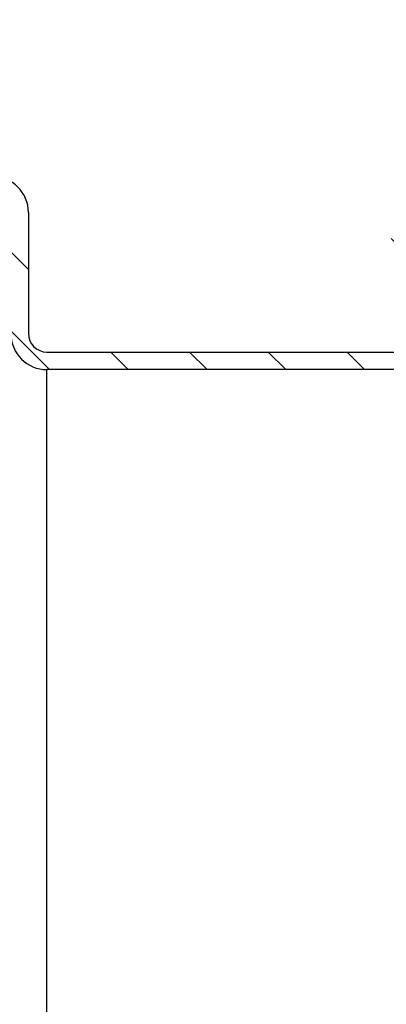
# Model space of a CAD drawing. Header units: millimetres. Extents: x -8500 to 4200, y 0 to 5940.
# Tile 222 of 256: x -473 to -442, y 3194 to 3278. Entities that reach past the tile are written whole.
import ezdxf

# ---------------------------------------------------------------- set-up
doc = ezdxf.new("R2010")
doc.units = ezdxf.units.MM
doc.layers.add('151', color=250, linetype='Continuous')

msp = doc.modelspace()

# ---------------------------------------------------------------- hatches: boundary and pattern name
at = {"layer": '151', "linetype": 'Continuous', "lineweight": -3}
h = msp.add_hatch(dxfattribs=at)
h.set_pattern_fill('ANSI31', color=256, scale=1.5, angle=89.95437, style=0)
h.set_pattern_definition([(134.954374, (-8500, 0), (-3.3702767, -3.3649133), [])])
edge = h.paths.add_edge_path(flags=0)
edge.add_arc((-398.051, 3315.238), 3.08, 0, 90, ccw=False)
edge.add_line((-394.971, 3315.238), (-394.971, 3266.398))
edge.add_arc((-398.051, 3266.398), 3.08, 270, 360, ccw=False)
edge.add_line((-398.051, 3263.318), (-438.391, 3263.318))
edge.add_arc((-438.391, 3261.738), 1.58, 90, 180)
edge.add_line((-439.971, 3261.738), (-439.971, 3253.786))
edge.add_arc((-438.391, 3253.786), 1.58, 180, 275)
edge.add_line((-438.253, 3252.212), (-431.417, 3252.81))
edge.add_arc((-431.221, 3250.568), 2.25, -90, 95, ccw=False)
edge.add_line((-431.221, 3248.318), (-470.891, 3248.318))
edge.add_arc((-470.891, 3251.398), 3.08, 180, 270, ccw=False)
edge.add_line((-473.971, 3251.398), (-473.971, 3261.738))
edge.add_arc((-475.551, 3261.738), 1.58, 0, 90)
edge.add_line((-475.551, 3263.318), (-500.891, 3263.318))
edge.add_arc((-500.891, 3266.398), 3.08, 180, 270, ccw=False)
edge.add_line((-503.971, 3266.398), (-503.971, 3287.238))
edge.add_arc((-500.891, 3287.238), 3.08, 90, 180, ccw=False)
edge.add_line((-500.891, 3290.318), (-493.971, 3290.318))
edge.add_line((-493.971, 3290.318), (-493.971, 3288.818))
edge.add_line((-493.971, 3288.818), (-500.891, 3288.818))
edge.add_arc((-500.891, 3287.238), 1.58, 90, 180)
edge.add_line((-502.471, 3287.238), (-502.471, 3266.398))
edge.add_arc((-500.891, 3266.398), 1.58, 180, 270)
edge.add_line((-500.891, 3264.818), (-475.551, 3264.818))
edge.add_arc((-475.551, 3261.738), 3.08, 0, 90, ccw=False)
edge.add_line((-472.471, 3261.738), (-472.471, 3251.398))
edge.add_arc((-470.891, 3251.398), 1.58, 180, 270)
edge.add_line((-470.891, 3249.818), (-431.221, 3249.818))
edge.add_arc((-431.221, 3250.568), 0.75, 270, 455)
edge.add_line((-431.286, 3251.316), (-438.123, 3250.717))
edge.add_arc((-438.391, 3253.786), 3.08, 180, 275, ccw=False)
edge.add_line((-441.471, 3253.786), (-441.471, 3261.738))
edge.add_arc((-438.391, 3261.738), 3.08, 90, 180, ccw=False)
edge.add_line((-438.391, 3264.818), (-398.051, 3264.818))
edge.add_arc((-398.051, 3266.398), 1.58, 270, 360)
edge.add_line((-396.471, 3266.398), (-396.471, 3315.238))
edge.add_arc((-398.051, 3315.238), 1.58, 0, 90)
edge.add_line((-398.051, 3316.818), (-409.971, 3316.818))
edge.add_line((-409.971, 3316.818), (-409.971, 3318.318))
edge.add_line((-409.971, 3318.318), (-398.051, 3318.318))

# ---------------------------------------------------------------- linework, layer by layer
for p, q in [((-472.471, 3261.738), (-472.471, 3251.398)), ((-470.891, 3249.818), (-431.221, 3249.818)), ((-470.891, 1235.318), (-470.891, 3248.318)), ((-431.221, 3248.318), (-470.891, 3248.318))]:
    msp.add_line(p, q, dxfattribs=at)
for centre, radius, start, end in [((-475.551, 3261.738), 3.08, 0, 90), ((-470.891, 3251.398), 3.08, 180, 270), ((-470.891, 3251.398), 1.58, 180, 270)]:
    msp.add_arc(centre, radius, start, end, dxfattribs=at)

doc.saveas('drawing.dxf')
